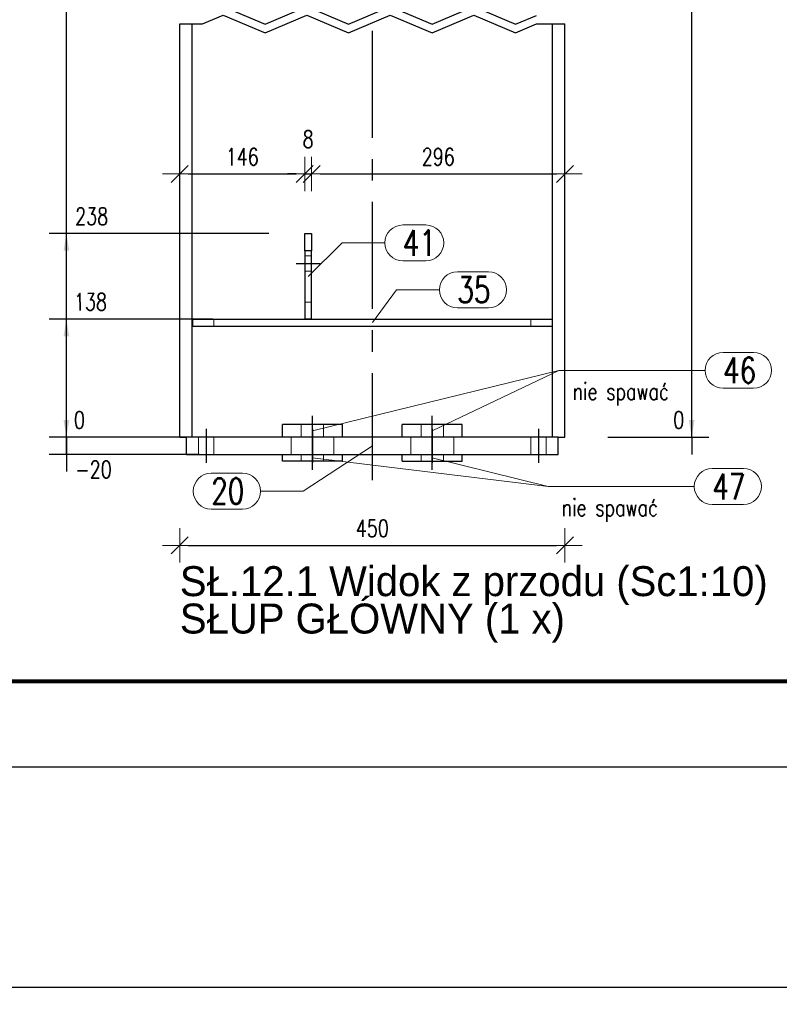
# Model space of a CAD drawing. Header units: millimetres. Extents: x 2097 to 3301, y 14853 to 15503.
# Tile 13 of 97: x 2500 to 2589, y 14853 to 14968. Entities that reach past the tile are written whole.
import ezdxf

# ---------------------------------------------------------------- set-up
doc = ezdxf.new("R2010")
doc.units = ezdxf.units.MM
doc.header["$LTSCALE"] = 10
doc.linetypes.add('HIDDEN', pattern=[0.375, 0.25, -0.125])
doc.linetypes.add('MITTE', pattern=[2, 1.25, -0.25, 0.25, -0.25])
doc.layers.get('Defpoints').update_dxf_attribs({"color": 1})
doc.layers.add('_FORMATKA', color=8, linetype='Continuous', plot=False)
for name, color, linetype, lineweight in [('_RAMKA', 7, 'Continuous', 35), ('PS_DIM', 4, 'Continuous', 13), ('PS_Hidden', 2, 'HIDDEN', 9), ('PS_Pos', 1, 'Continuous', 15), ('PS_SOLID', 7, 'Continuous', 30)]:
    doc.layers.add(name, color=color, linetype=linetype, lineweight=lineweight)
doc.layers.add('PS_MID', color=5, linetype='MITTE')
doc.layers.add('PS_SHAPE', color=3, linetype='Continuous')
doc.styles.add('simplex', font='simplex.shx', dxfattribs={"width": 0.75})
doc.dimstyles.new('1_10_GŁ_DS1-LS10', dxfattribs={"dimtxt": 2, "dimasz": 2, "dimexe": 2, "dimexo": 5, "dimgap": 1, "dimtad": 1, "dimjust": 4, "dimdec": 0, "dimlfac": 10, "dimtxsty": 'simplex', "dimblk1": 'NONE', "dimsah": 1, "dimcen": 2, "dimclrd": 256, "dimclre": 256, "dimclrt": 3, "dimadec": 1, "dimazin": 0, "dimtfac": 1, "dimtdec": 0, "dimtmove": 2, "dimatfit": 3, "dimfxl": 1, "dimarcsym": 0})
doc.dimstyles.new('1_10_PRZ', dxfattribs={"dimtxt": 2, "dimasz": 1, "dimexe": 2, "dimexo": 5, "dimgap": 1, "dimtad": 1, "dimdec": 0, "dimlfac": 10, "dimtxsty": 'simplex', "dimblk": 'dimznak', "dimcen": 2, "dimse1": 1, "dimse2": 1, "dimclrt": 3, "dimadec": 1, "dimazin": 0, "dimtfac": 1, "dimtdec": 0, "dimtix": 1, "dimtmove": 2, "dimatfit": 3, "dimldrblk": 'dim-grot', "dimfxl": 1, "dimarcsym": 0})

# ---------------------------------------------------------------- blocks, each defined once
blk = doc.blocks.new('dimznak')
at = {"color": 0}
for points in [[(0, 2), (0, -2)], [(-2, 0), (2, 0)]]:
    blk.add_lwpolyline(points, dxfattribs=at)
at = {"color": 2}
blk.add_lwpolyline([(1, 1), (-1, -1)], dxfattribs=at)
blk = doc.blocks.new('*D1262')
at = {"layer": 'Defpoints', "color": 0, "transparency": 16777216}
for p in [(2099.35, 14880.62), (3299.35, 14880.62), (3299.35, 14854.87)]:
    blk.add_point(p, dxfattribs=at)
at = {"layer": 'PS_DIM', "color": 0, "lineweight": -2, "transparency": 16777216}
blk.add_line((2100.35, 14854.87), (3298.35, 14854.87), dxfattribs=at)
at = {"layer": 'PS_DIM', "color": 0, "lineweight": -2, "transparency": 16777216, "rotation": 180}
blk.add_blockref('dimznak', (2099.35, 14854.87), dxfattribs=at)
at = {"layer": 'PS_DIM', "color": 0, "lineweight": -2, "transparency": 16777216}
blk.add_blockref('dimznak', (3299.35, 14854.87), dxfattribs=at)
at = {"layer": 'PS_DIM', "color": 3, "transparency": 16777216, "insert": (2699.35, 14856.87), "char_height": 2, "attachment_point": 5, "style": 'simplex'}
blk.add_mtext('12000', dxfattribs=at)
blk = doc.blocks.new('dim-grot')
blk.add_hatch(color=256).paths.add_polyline_path([(0, 0), (-2, 0.5), (-2, -0.5)])
blk.add_lwpolyline([(0, 0), (-2, 0.5), (-2, -0.5), (0, 0)])
blk = doc.blocks.new('*D250')
at = {"layer": 'Defpoints', "color": 0, "transparency": 16777216}
for p in [(2505.8, 14919.15), (2564.04, 14919.15), (2526.3, 14917.15)]:
    blk.add_point(p, dxfattribs=at)
at = {"layer": 'PS_DIM', "lineweight": -2, "transparency": 16777216}
for p, q in [((2505.8, 14921.15), (2505.8, 14923.15)), ((2559.04, 14919.15), (2503.8, 14919.15)), ((2505.8, 14917.15), (2505.8, 14919.15)), ((2521.3, 14917.15), (2503.8, 14917.15)), ((2505.8, 14917.15), (2505.8, 14915.15))]:
    blk.add_line(p, q, dxfattribs=at)
at = {"layer": 'PS_DIM', "transparency": 16777216}
blk.add_solid([(2505.47, 14921.15), (2506.14, 14921.15), (2505.8, 14919.15)], dxfattribs=at)
at = {"layer": 'PS_DIM', "color": 3, "transparency": 16777216, "insert": (2508.97, 14915.38), "char_height": 2, "attachment_point": 5, "rotation": 0.0573, "style": 'simplex'}
blk.add_mtext('-20', dxfattribs=at)
blk = doc.blocks.new('_None')
blk = doc.blocks.new('*D251')
at = {"layer": 'Defpoints', "color": 0, "transparency": 16777216}
for p in [(2505.8, 14919.15), (2526.3, 14919.15), (2564.04, 14919.15)]:
    blk.add_point(p, dxfattribs=at)
at = {"layer": 'PS_DIM', "lineweight": -2, "transparency": 16777216}
for p, q in [((2505.8, 14921.15), (2505.8, 14923.15)), ((2521.3, 14919.15), (2503.8, 14919.15)), ((2559.04, 14919.15), (2503.8, 14919.15)), ((2505.8, 14919.15), (2505.8, 14917.15))]:
    blk.add_line(p, q, dxfattribs=at)
at = {"layer": 'PS_DIM', "transparency": 16777216}
blk.add_solid([(2505.47, 14921.15), (2506.14, 14921.15), (2505.8, 14919.15)], dxfattribs=at)
at = {"layer": 'PS_DIM', "color": 3, "transparency": 16777216, "insert": (2507.32, 14921.17), "char_height": 2, "attachment_point": 5, "rotation": 0.0573, "style": 'simplex'}
blk.add_mtext('0', dxfattribs=at)
blk = doc.blocks.new('*D252')
at = {"layer": 'Defpoints', "color": 0, "transparency": 16777216}
for p in [(2505.8, 14932.95), (2527.89, 14932.95), (2564.04, 14919.15)]:
    blk.add_point(p, dxfattribs=at)
at = {"layer": 'PS_DIM', "lineweight": -2, "transparency": 16777216}
for p, q in [((2522.89, 14932.95), (2503.8, 14932.95)), ((2505.8, 14919.15), (2505.8, 14930.95)), ((2559.04, 14919.15), (2503.8, 14919.15))]:
    blk.add_line(p, q, dxfattribs=at)
at = {"layer": 'PS_DIM', "transparency": 16777216}
blk.add_solid([(2505.47, 14930.95), (2506.14, 14930.95), (2505.8, 14932.95)], dxfattribs=at)
at = {"layer": 'PS_DIM', "color": 3, "transparency": 16777216, "insert": (2508.61, 14934.97), "char_height": 2, "attachment_point": 5, "rotation": 0.0573, "style": 'simplex'}
blk.add_mtext('138', dxfattribs=at)
blk = doc.blocks.new('*D253')
at = {"layer": 'Defpoints', "color": 0, "transparency": 16777216}
for p in [(2505.8, 14942.95), (2534.44, 14942.95), (2564.04, 14919.15)]:
    blk.add_point(p, dxfattribs=at)
at = {"layer": 'PS_DIM', "lineweight": -2, "transparency": 16777216}
for p, q in [((2529.44, 14942.95), (2503.8, 14942.95)), ((2505.8, 14919.15), (2505.8, 14940.95)), ((2559.04, 14919.15), (2503.8, 14919.15))]:
    blk.add_line(p, q, dxfattribs=at)
at = {"layer": 'PS_DIM', "transparency": 16777216}
blk.add_solid([(2505.47, 14940.95), (2506.14, 14940.95), (2505.8, 14942.95)], dxfattribs=at)
at = {"layer": 'PS_DIM', "color": 3, "transparency": 16777216, "insert": (2508.75, 14944.97), "char_height": 2, "attachment_point": 5, "rotation": 0.0573, "style": 'simplex'}
blk.add_mtext('238', dxfattribs=at)
blk = doc.blocks.new('*D254')
at = {"layer": 'Defpoints', "color": 0, "transparency": 16777216}
for p in [(2505.8, 15007.95), (2535.93, 15007.95), (2564.04, 14919.15)]:
    blk.add_point(p, dxfattribs=at)
at = {"layer": 'PS_DIM', "lineweight": -2, "transparency": 16777216}
for p, q in [((2530.93, 15007.95), (2503.8, 15007.95)), ((2505.8, 14919.15), (2505.8, 15005.95)), ((2559.04, 14919.15), (2503.8, 14919.15))]:
    blk.add_line(p, q, dxfattribs=at)
at = {"layer": 'PS_DIM', "transparency": 16777216}
blk.add_solid([(2505.47, 15005.95), (2506.14, 15005.95), (2505.8, 15007.95)], dxfattribs=at)
at = {"layer": 'PS_DIM', "color": 3, "transparency": 16777216, "insert": (2509.47, 15006.02), "char_height": 2, "attachment_point": 5, "rotation": 0.0573, "style": 'simplex'}
blk.add_mtext('2723', dxfattribs=at)
blk = doc.blocks.new('*D255')
at = {"layer": 'Defpoints', "color": 0, "transparency": 16777216}
for p in [(2505.8, 15008.75), (2535.97, 15008.75), (2564.04, 14919.15)]:
    blk.add_point(p, dxfattribs=at)
at = {"layer": 'PS_DIM', "lineweight": -2, "transparency": 16777216}
for p, q in [((2530.97, 15008.75), (2503.8, 15008.75)), ((2505.8, 14919.15), (2505.8, 15006.75)), ((2559.04, 14919.15), (2503.8, 14919.15))]:
    blk.add_line(p, q, dxfattribs=at)
at = {"layer": 'PS_DIM', "transparency": 16777216}
blk.add_solid([(2505.47, 15006.75), (2506.14, 15006.75), (2505.8, 15008.75)], dxfattribs=at)
at = {"layer": 'PS_DIM', "color": 3, "transparency": 16777216, "insert": (2509.15, 15010.77), "char_height": 2, "attachment_point": 5, "rotation": 0.0573, "style": 'simplex'}
blk.add_mtext('2731', dxfattribs=at)
blk = doc.blocks.new('*D256')
at = {"layer": 'Defpoints', "color": 0, "transparency": 16777216}
for p in [(2505.8, 15023.75), (2534.44, 15023.75), (2564.04, 14919.15)]:
    blk.add_point(p, dxfattribs=at)
at = {"layer": 'PS_DIM', "lineweight": -2, "transparency": 16777216}
for p, q in [((2529.44, 15023.75), (2503.8, 15023.75)), ((2505.8, 14919.15), (2505.8, 15021.75)), ((2559.04, 14919.15), (2503.8, 14919.15))]:
    blk.add_line(p, q, dxfattribs=at)
at = {"layer": 'PS_DIM', "transparency": 16777216}
blk.add_solid([(2505.47, 15021.75), (2506.14, 15021.75), (2505.8, 15023.75)], dxfattribs=at)
at = {"layer": 'PS_DIM', "color": 3, "transparency": 16777216, "insert": (2509.15, 15025.77), "char_height": 2, "attachment_point": 5, "rotation": 0.0573, "style": 'simplex'}
blk.add_mtext('2881', dxfattribs=at)
blk = doc.blocks.new('*D257')
at = {"layer": 'Defpoints', "color": 0, "transparency": 16777216}
for p in [(2505.8, 15068.67), (2532.54, 15068.67), (2564.04, 14919.15)]:
    blk.add_point(p, dxfattribs=at)
at = {"layer": 'PS_DIM', "lineweight": -2, "transparency": 16777216}
for p, q in [((2527.54, 15068.67), (2503.8, 15068.67)), ((2505.8, 14919.15), (2505.8, 15066.67)), ((2559.04, 14919.15), (2503.8, 14919.15))]:
    blk.add_line(p, q, dxfattribs=at)
at = {"layer": 'PS_DIM', "transparency": 16777216}
blk.add_solid([(2505.47, 15066.67), (2506.14, 15066.67), (2505.8, 15068.67)], dxfattribs=at)
at = {"layer": 'PS_DIM', "color": 3, "transparency": 16777216, "insert": (2509.47, 15070.69), "char_height": 2, "attachment_point": 5, "rotation": 0.0573, "style": 'simplex'}
blk.add_mtext('3330', dxfattribs=at)
blk = doc.blocks.new('*D258')
at = {"layer": 'Defpoints', "color": 0, "transparency": 16777216}
for p in [(2505.8, 15154.25), (2526, 15154.25), (2564.04, 14919.15)]:
    blk.add_point(p, dxfattribs=at)
at = {"layer": 'PS_DIM', "lineweight": -2, "transparency": 16777216}
for p, q in [((2521, 15154.25), (2503.8, 15154.25)), ((2505.8, 14919.15), (2505.8, 15152.25)), ((2559.04, 14919.15), (2503.8, 14919.15))]:
    blk.add_line(p, q, dxfattribs=at)
at = {"layer": 'PS_DIM', "transparency": 16777216}
blk.add_solid([(2505.47, 15152.25), (2506.14, 15152.25), (2505.8, 15154.25)], dxfattribs=at)
at = {"layer": 'PS_DIM', "color": 3, "transparency": 16777216, "insert": (2509.29, 15152.36), "char_height": 2, "attachment_point": 5, "rotation": 0.0573, "style": 'simplex'}
blk.add_mtext('4186', dxfattribs=at)
blk = doc.blocks.new('*D259')
at = {"layer": 'Defpoints', "color": 0, "transparency": 16777216}
for p in [(2505.8, 15155.05), (2526.03, 15155.05), (2564.04, 14919.15)]:
    blk.add_point(p, dxfattribs=at)
at = {"layer": 'PS_DIM', "lineweight": -2, "transparency": 16777216}
for p, q in [((2521.03, 15155.05), (2503.8, 15155.05)), ((2505.8, 14919.15), (2505.8, 15153.05)), ((2559.04, 14919.15), (2503.8, 14919.15))]:
    blk.add_line(p, q, dxfattribs=at)
at = {"layer": 'PS_DIM', "transparency": 16777216}
blk.add_solid([(2505.47, 15153.05), (2506.14, 15153.05), (2505.8, 15155.05)], dxfattribs=at)
at = {"layer": 'PS_DIM', "color": 3, "transparency": 16777216, "insert": (2509.36, 15157.07), "char_height": 2, "attachment_point": 5, "rotation": 0.0573, "style": 'simplex'}
blk.add_mtext('4194', dxfattribs=at)
blk = doc.blocks.new('*D260')
at = {"layer": 'Defpoints', "color": 0, "transparency": 16777216}
for p in [(2505.8, 15178.18), (2519.04, 15178.18), (2564.04, 14919.15)]:
    blk.add_point(p, dxfattribs=at)
at = {"layer": 'PS_DIM', "lineweight": -2, "transparency": 16777216}
for p, q in [((2514.04, 15178.18), (2503.8, 15178.18)), ((2505.8, 14919.15), (2505.8, 15176.18)), ((2559.04, 14919.15), (2503.8, 14919.15))]:
    blk.add_line(p, q, dxfattribs=at)
at = {"layer": 'PS_DIM', "transparency": 16777216}
blk.add_solid([(2505.47, 15176.18), (2506.14, 15176.18), (2505.8, 15178.18)], dxfattribs=at)
at = {"layer": 'PS_DIM', "color": 3, "transparency": 16777216, "insert": (2509.47, 15176.39), "char_height": 2, "attachment_point": 5, "rotation": 0.0573, "style": 'simplex'}
blk.add_mtext('4425', dxfattribs=at)
blk = doc.blocks.new('*D261')
at = {"layer": 'Defpoints', "color": 0, "transparency": 16777216}
for p in [(2505.8, 15179), (2521.12, 15179), (2564.04, 14919.15)]:
    blk.add_point(p, dxfattribs=at)
at = {"layer": 'PS_DIM', "lineweight": -2, "transparency": 16777216}
for p, q in [((2516.12, 15179), (2503.8, 15179)), ((2505.8, 14919.15), (2505.8, 15177)), ((2559.04, 14919.15), (2503.8, 14919.15))]:
    blk.add_line(p, q, dxfattribs=at)
at = {"layer": 'PS_DIM', "transparency": 16777216}
blk.add_solid([(2505.47, 15177), (2506.14, 15177), (2505.8, 15179)], dxfattribs=at)
at = {"layer": 'PS_DIM', "color": 3, "transparency": 16777216, "insert": (2509.47, 15181.02), "char_height": 2, "attachment_point": 5, "rotation": 0.0573, "style": 'simplex'}
blk.add_mtext('4433', dxfattribs=at)
blk = doc.blocks.new('*D276')
at = {"layer": 'Defpoints', "color": 0, "transparency": 16777216}
for p in [(2533.64, 14949.93), (2519.04, 14945.76), (2533.64, 14942.95)]:
    blk.add_point(p, dxfattribs=at)
at = {"layer": 'PS_DIM', "color": 0, "lineweight": -2, "transparency": 16777216}
blk.add_line((2520.04, 14949.93), (2532.64, 14949.93), dxfattribs=at)
at = {"layer": 'PS_DIM', "color": 0, "lineweight": -2, "transparency": 16777216, "rotation": 180}
blk.add_blockref('dimznak', (2519.04, 14949.93), dxfattribs=at)
at = {"layer": 'PS_DIM', "color": 0, "lineweight": -2, "transparency": 16777216}
blk.add_blockref('dimznak', (2533.64, 14949.93), dxfattribs=at)
at = {"layer": 'PS_DIM', "color": 3, "transparency": 16777216, "insert": (2526.34, 14951.93), "char_height": 2, "attachment_point": 5, "style": 'simplex'}
blk.add_mtext('146', dxfattribs=at)
blk = doc.blocks.new('*D277')
at = {"layer": 'Defpoints', "color": 0, "transparency": 16777216}
for p in [(2534.44, 14949.93), (2533.64, 14942.95), (2534.44, 14942.95)]:
    blk.add_point(p, dxfattribs=at)
at = {"layer": 'PS_DIM', "color": 0, "lineweight": -2, "transparency": 16777216}
for p, q in [((2532.64, 14949.93), (2531.64, 14949.93)), ((2533.64, 14949.93), (2534.44, 14949.93)), ((2535.44, 14949.93), (2536.44, 14949.93))]:
    blk.add_line(p, q, dxfattribs=at)
blk.add_blockref('dimznak', (2533.64, 14949.93), dxfattribs=at)
at = {"layer": 'PS_DIM', "color": 0, "lineweight": -2, "transparency": 16777216, "rotation": 180}
blk.add_blockref('dimznak', (2534.44, 14949.93), dxfattribs=at)
at = {"layer": 'PS_DIM', "color": 3, "transparency": 16777216, "insert": (2534.04, 14953.99), "char_height": 2, "attachment_point": 5, "style": 'simplex'}
blk.add_mtext('8', dxfattribs=at)
blk = doc.blocks.new('*D278')
at = {"layer": 'Defpoints', "color": 0, "transparency": 16777216}
for p in [(2564.04, 14949.93), (2534.44, 14942.95), (2564.04, 14943.3)]:
    blk.add_point(p, dxfattribs=at)
at = {"layer": 'PS_DIM', "color": 0, "lineweight": -2, "transparency": 16777216}
blk.add_line((2535.44, 14949.93), (2563.04, 14949.93), dxfattribs=at)
at = {"layer": 'PS_DIM', "color": 0, "lineweight": -2, "transparency": 16777216, "rotation": 180}
blk.add_blockref('dimznak', (2534.44, 14949.93), dxfattribs=at)
at = {"layer": 'PS_DIM', "color": 0, "lineweight": -2, "transparency": 16777216}
blk.add_blockref('dimznak', (2564.04, 14949.93), dxfattribs=at)
at = {"layer": 'PS_DIM', "color": 3, "transparency": 16777216, "insert": (2549.24, 14951.93), "char_height": 2, "attachment_point": 5, "style": 'simplex'}
blk.add_mtext('296', dxfattribs=at)
blk = doc.blocks.new('*X307')
at = {"color": 0}
for s, p in [('SŁ.12.1 Widok z przodu (Sc1:10)', (2544.39, 14900.58)), ('SŁUP GŁÓWNY (1 x)', (2544.39, 14896.21))]:
    blk.add_text(s, height=3.5, dxfattribs=at).set_placement(p)
blk = doc.blocks.new('*D308')
at = {"layer": 'Defpoints', "color": 0, "transparency": 16777216}
for p in [(2519.04, 14922.89), (2564.04, 14922.89), (2564.04, 14906.51)]:
    blk.add_point(p, dxfattribs=at)
at = {"layer": 'PS_DIM', "color": 0, "lineweight": -2, "transparency": 16777216}
blk.add_line((2520.04, 14906.51), (2563.04, 14906.51), dxfattribs=at)
at = {"layer": 'PS_DIM', "color": 0, "lineweight": -2, "transparency": 16777216, "rotation": 180}
blk.add_blockref('dimznak', (2519.04, 14906.51), dxfattribs=at)
at = {"layer": 'PS_DIM', "color": 0, "lineweight": -2, "transparency": 16777216}
blk.add_blockref('dimznak', (2564.04, 14906.51), dxfattribs=at)
at = {"layer": 'PS_DIM', "color": 3, "transparency": 16777216, "insert": (2541.54, 14908.51), "char_height": 2, "attachment_point": 5, "style": 'simplex'}
blk.add_mtext('450', dxfattribs=at)
blk = doc.blocks.new('*D310')
at = {"layer": 'Defpoints', "color": 0, "transparency": 16777216}
for p in [(2564.04, 14919.15), (2564.04, 14919.15), (2578.85, 14919.15)]:
    blk.add_point(p, dxfattribs=at)
at = {"layer": 'PS_DIM', "lineweight": -2, "transparency": 16777216}
for p, q in [((2578.85, 14921.15), (2578.85, 14923.15)), ((2569.04, 14919.15), (2580.85, 14919.15)), ((2569.04, 14919.15), (2580.85, 14919.15)), ((2578.85, 14919.15), (2578.85, 14917.15)), ((2578.85, 14919.15), (2578.85, 14919.15))]:
    blk.add_line(p, q, dxfattribs=at)
at = {"layer": 'PS_DIM', "transparency": 16777216}
blk.add_solid([(2578.52, 14921.15), (2579.18, 14921.15), (2578.85, 14919.15)], dxfattribs=at)
at = {"layer": 'PS_DIM', "color": 3, "transparency": 16777216, "insert": (2577.33, 14921.17), "char_height": 2, "attachment_point": 5, "rotation": 0.0573, "style": 'simplex'}
blk.add_mtext('0', dxfattribs=at)
blk = doc.blocks.new('*D311')
at = {"layer": 'Defpoints', "color": 0, "transparency": 16777216}
for p in [(2564.04, 15009.45), (2578.85, 15009.45), (2564.04, 14919.15)]:
    blk.add_point(p, dxfattribs=at)
at = {"layer": 'PS_DIM', "lineweight": -2, "transparency": 16777216}
for p, q in [((2569.04, 15009.45), (2580.85, 15009.45)), ((2578.85, 14919.15), (2578.85, 15007.45)), ((2569.04, 14919.15), (2580.85, 14919.15))]:
    blk.add_line(p, q, dxfattribs=at)
at = {"layer": 'PS_DIM', "transparency": 16777216}
blk.add_solid([(2578.52, 15007.45), (2579.18, 15007.45), (2578.85, 15009.45)], dxfattribs=at)
at = {"layer": 'PS_DIM', "color": 3, "transparency": 16777216, "insert": (2575.19, 15011.47), "char_height": 2, "attachment_point": 5, "rotation": 0.0573, "style": 'simplex'}
blk.add_mtext('2738', dxfattribs=at)
blk = doc.blocks.new('*X680')
at = {"color": 1}
for p, q in [((2524.13, 14969.48), (2529, 14967.42)), ((2529, 14967.42), (2533.88, 14969.48)), ((2533.88, 14969.48), (2538.76, 14967.42)), ((2538.76, 14967.42), (2543.63, 14969.48)), ((2543.63, 14969.48), (2548.51, 14967.42)), ((2548.51, 14967.42), (2553.38, 14969.48)), ((2553.38, 14969.48), (2558.26, 14967.42)), ((2521.69, 14967.45), (2524.13, 14968.48)), ((2524.13, 14968.48), (2529, 14966.42)), ((2529, 14966.42), (2533.88, 14968.48)), ((2533.88, 14968.48), (2538.76, 14966.42)), ((2538.76, 14966.42), (2543.63, 14968.48)), ((2543.63, 14968.48), (2548.51, 14966.42)), ((2548.51, 14966.42), (2553.38, 14968.48)), ((2553.38, 14968.48), (2558.26, 14966.42)), ((2558.26, 14967.42), (2560.7, 14968.45)), ((2519.04, 14967.45), (2521.69, 14967.45)), ((2558.26, 14966.42), (2560.7, 14967.45)), ((2560.7, 14967.45), (2564.04, 14967.45))]:
    blk.add_line(p, q, dxfattribs=at)
at = {"layer": 'PS_Hidden', "color": 2, "linetype": 'HIDDEN'}
for p, q in [((2534.44, 14940.35), (2533.64, 14940.35)), ((2534.44, 14938.55), (2533.64, 14938.55)), ((2534.44, 14934.95), (2533.64, 14934.95)), ((2523.04, 14932.15), (2523.04, 14932.95)), ((2560.04, 14932.95), (2560.04, 14932.15)), ((2533.24, 14920.65), (2533.24, 14919.15)), ((2535.84, 14920.65), (2535.84, 14919.15)), ((2547.24, 14920.65), (2547.24, 14919.15)), ((2549.84, 14920.65), (2549.84, 14919.15)), ((2521.24, 14917.15), (2521.24, 14919.15)), ((2523.04, 14917.15), (2523.04, 14919.15)), ((2532.04, 14917.15), (2532.04, 14919.15)), ((2537.04, 14917.15), (2537.04, 14919.15)), ((2546.04, 14917.15), (2546.04, 14919.15)), ((2546.04, 14917.15), (2546.04, 14919.15)), ((2551.04, 14917.15), (2551.04, 14919.15)), ((2551.04, 14917.15), (2551.04, 14919.15)), ((2560.04, 14917.15), (2560.04, 14919.15)), ((2561.84, 14917.15), (2561.84, 14919.15)), ((2533.24, 14917.15), (2533.24, 14916.35)), ((2535.84, 14917.15), (2535.84, 14916.35)), ((2547.24, 14917.15), (2547.24, 14916.35)), ((2549.84, 14917.15), (2549.84, 14916.35))]:
    blk.add_line(p, q, dxfattribs=at)
at = {"layer": 'PS_MID', "color": 5, "linetype": 'MITTE'}
for p, q in [((2541.54, 14914.15), (2541.54, 14967.45)), ((2532.64, 14939.45), (2535.44, 14939.45)), ((2534.54, 14918.15), (2534.54, 14921.65)), ((2534.54, 14918.15), (2534.54, 14921.65)), ((2548.54, 14918.15), (2548.54, 14921.65)), ((2548.54, 14918.15), (2548.54, 14921.65)), ((2522.14, 14920.15), (2522.14, 14916.15)), ((2522.14, 14920.15), (2522.14, 14916.15)), ((2534.54, 14920.15), (2534.54, 14916.15)), ((2534.54, 14920.15), (2534.54, 14916.15)), ((2548.54, 14920.15), (2548.54, 14916.15)), ((2548.54, 14920.15), (2548.54, 14916.15)), ((2560.94, 14920.15), (2560.94, 14916.15)), ((2560.94, 14920.15), (2560.94, 14916.15)), ((2534.54, 14915.35), (2534.54, 14918.15)), ((2534.54, 14915.35), (2534.54, 14918.15)), ((2548.54, 14915.35), (2548.54, 14918.15)), ((2548.54, 14915.35), (2548.54, 14918.15))]:
    blk.add_line(p, q, dxfattribs=at)
at = {"layer": 'PS_SOLID', "color": 7, "linetype": 'Continuous'}
for p, q in [((2519.04, 14919.15), (2519.04, 14967.45)), ((2520.5, 14919.15), (2520.5, 14967.45)), ((2562.58, 14919.15), (2562.58, 14967.45)), ((2564.04, 14919.15), (2564.04, 14967.45)), ((2533.64, 14942.95), (2534.44, 14942.95)), ((2533.64, 14940.95), (2533.64, 14942.95)), ((2534.44, 14942.95), (2534.44, 14940.95)), ((2533.64, 14940.95), (2533.64, 14932.95)), ((2534.44, 14940.95), (2533.64, 14940.95)), ((2534.44, 14932.95), (2534.44, 14940.95)), ((2520.54, 14932.95), (2562.54, 14932.95)), ((2520.54, 14932.95), (2520.54, 14932.15)), ((2534.44, 14932.95), (2533.64, 14932.95)), ((2562.54, 14932.95), (2562.54, 14932.15)), ((2520.54, 14932.15), (2562.54, 14932.15)), ((2531.04, 14919.15), (2531.04, 14920.65)), ((2538.04, 14920.65), (2531.04, 14920.65)), ((2538.04, 14919.15), (2538.04, 14920.65)), ((2545.04, 14919.15), (2545.04, 14920.65)), ((2552.04, 14920.65), (2545.04, 14920.65)), ((2552.04, 14919.15), (2552.04, 14920.65)), ((2519.04, 14919.15), (2519.84, 14919.15)), ((2519.84, 14917.15), (2519.84, 14919.15)), ((2563.24, 14919.15), (2519.84, 14919.15)), ((2563.24, 14917.15), (2563.24, 14919.15)), ((2563.24, 14919.15), (2564.04, 14919.15)), ((2519.84, 14917.15), (2563.24, 14917.15)), ((2531.04, 14916.35), (2531.04, 14917.15)), ((2538.04, 14916.35), (2538.04, 14917.15)), ((2545.04, 14916.35), (2545.04, 14917.15)), ((2552.04, 14916.35), (2552.04, 14917.15)), ((2538.04, 14916.35), (2531.04, 14916.35)), ((2545.04, 14916.35), (2552.04, 14916.35))]:
    blk.add_line(p, q, dxfattribs=at)
blk = doc.blocks.new('*X685')
at = {"color": 1}
for p, q in [((2551.47, 14938.48), (2555.12, 14938.48)), ((2541.54, 14932.55), (2544.37, 14936.38)), ((2544.37, 14936.38), (2549.37, 14936.38)), ((2551.47, 14934.28), (2555.12, 14934.28))]:
    blk.add_line(p, q, dxfattribs=at)
for centre, start, end in [((2551.47, 14936.38), 90, 270), ((2555.12, 14936.38), 270, 90)]:
    blk.add_arc(centre, 2.1, start, end, dxfattribs=at)
at = {"color": 2, "style": 'simplex', "width": 0.75}
blk.add_text('35', height=3, dxfattribs=at).set_placement((2551.47, 14934.88))
blk = doc.blocks.new('*X686')
at = {"color": 1}
for p, q in [((2541.54, 14918.15), (2533.47, 14912.85)), ((2522.72, 14914.95), (2526.37, 14914.95)), ((2528.47, 14912.85), (2533.47, 14912.85)), ((2522.72, 14910.75), (2526.37, 14910.75))]:
    blk.add_line(p, q, dxfattribs=at)
for centre, start, end in [((2522.72, 14912.85), 90, 270), ((2526.37, 14912.85), 270, 90)]:
    blk.add_arc(centre, 2.1, start, end, dxfattribs=at)
at = {"color": 2, "style": 'simplex', "width": 0.75}
blk.add_text('20', height=3, dxfattribs=at).set_placement((2522.72, 14911.35))
blk = doc.blocks.new('*X687')
at = {"color": 1}
for p, q in [((2545.1, 14943.96), (2547.78, 14943.96)), ((2534.04, 14937.95), (2538, 14941.86)), ((2538, 14941.86), (2543, 14941.86)), ((2545.1, 14939.76), (2547.78, 14939.76))]:
    blk.add_line(p, q, dxfattribs=at)
for centre, start, end in [((2545.1, 14941.86), 90, 270), ((2547.78, 14941.86), 270, 90)]:
    blk.add_arc(centre, 2.1, start, end, dxfattribs=at)
at = {"color": 2, "style": 'simplex', "width": 0.75}
blk.add_text('41', height=3, dxfattribs=at).set_placement((2545.1, 14940.36))
blk = doc.blocks.new('*X813')
at = {"color": 1}
for p, q in [((2582.52, 14929.07), (2586.06, 14929.07)), ((2548.54, 14919.9), (2563.34, 14926.97)), ((2563.34, 14926.97), (2580.42, 14926.97)), ((2582.52, 14924.87), (2586.06, 14924.87))]:
    blk.add_line(p, q, dxfattribs=at)
for centre, start, end in [((2582.52, 14926.97), 90, 270), ((2586.06, 14926.97), 270, 90)]:
    blk.add_arc(centre, 2.1, start, end, dxfattribs=at)
at = {"color": 2, "style": 'simplex', "width": 0.75}
blk.add_text('46', height=3, dxfattribs=at).set_placement((2582.52, 14925.47))
at = {"color": 3, "style": 'simplex', "width": 0.75}
blk.add_text('nie spawać', height=2, dxfattribs=at).set_placement((2564.94, 14923.51))
blk = doc.blocks.new('*X814')
at = {"color": 1}
for p, q in [((2548.54, 14916.75), (2562.06, 14913.39)), ((2581.25, 14915.49), (2584.89, 14915.49)), ((2562.06, 14913.39), (2579.15, 14913.39)), ((2581.25, 14911.29), (2584.89, 14911.29))]:
    blk.add_line(p, q, dxfattribs=at)
for centre, start, end in [((2581.25, 14913.39), 90, 270), ((2584.89, 14913.39), 270, 90)]:
    blk.add_arc(centre, 2.1, start, end, dxfattribs=at)
at = {"color": 2, "style": 'simplex', "width": 0.75}
blk.add_text('47', height=3, dxfattribs=at).set_placement((2581.25, 14911.89))
at = {"color": 3, "style": 'simplex', "width": 0.75}
blk.add_text('nie spawać', height=2, dxfattribs=at).set_placement((2563.66, 14909.93))
blk = doc.blocks.new('*X815')
at = {"color": 1}
for p, q in [((2548.54, 14916.75), (2562.06, 14913.39)), ((2581.25, 14915.49), (2584.89, 14915.49)), ((2562.06, 14913.39), (2579.15, 14913.39)), ((2581.25, 14911.29), (2584.89, 14911.29))]:
    blk.add_line(p, q, dxfattribs=at)
for centre, start, end in [((2581.25, 14913.39), 90, 270), ((2584.89, 14913.39), 270, 90)]:
    blk.add_arc(centre, 2.1, start, end, dxfattribs=at)
at = {"color": 2, "style": 'simplex', "width": 0.75}
blk.add_text('47', height=3, dxfattribs=at).set_placement((2581.25, 14911.89))
at = {"color": 3, "style": 'simplex', "width": 0.75}
blk.add_text('nie spawać', height=2, dxfattribs=at).set_placement((2563.66, 14909.93))
blk = doc.blocks.new('*X816')
at = {"color": 1}
for p, q in [((2582.52, 14929.07), (2586.06, 14929.07)), ((2548.54, 14919.9), (2563.34, 14926.97)), ((2563.34, 14926.97), (2580.42, 14926.97)), ((2582.52, 14924.87), (2586.06, 14924.87))]:
    blk.add_line(p, q, dxfattribs=at)
for centre, start, end in [((2582.52, 14926.97), 90, 270), ((2586.06, 14926.97), 270, 90)]:
    blk.add_arc(centre, 2.1, start, end, dxfattribs=at)
at = {"color": 2, "style": 'simplex', "width": 0.75}
blk.add_text('46', height=3, dxfattribs=at).set_placement((2582.52, 14925.47))
at = {"color": 3, "style": 'simplex', "width": 0.75}
blk.add_text('nie spawać', height=2, dxfattribs=at).set_placement((2564.94, 14923.51))
blk = doc.blocks.new('*X817')
at = {"color": 1}
for p, q in [((2582.52, 14929.07), (2586.06, 14929.07)), ((2534.54, 14919.9), (2563.34, 14926.97)), ((2563.34, 14926.97), (2580.42, 14926.97)), ((2582.52, 14924.87), (2586.06, 14924.87))]:
    blk.add_line(p, q, dxfattribs=at)
for centre, start, end in [((2582.52, 14926.97), 90, 270), ((2586.06, 14926.97), 270, 90)]:
    blk.add_arc(centre, 2.1, start, end, dxfattribs=at)
at = {"color": 2, "style": 'simplex', "width": 0.75}
blk.add_text('46', height=3, dxfattribs=at).set_placement((2582.52, 14925.47))
at = {"color": 3, "style": 'simplex', "width": 0.75}
blk.add_text('nie spawać', height=2, dxfattribs=at).set_placement((2564.94, 14923.51))
blk = doc.blocks.new('*X818')
at = {"color": 1}
for p, q in [((2534.54, 14916.75), (2562.06, 14913.39)), ((2581.25, 14915.49), (2584.89, 14915.49)), ((2562.06, 14913.39), (2579.15, 14913.39)), ((2581.25, 14911.29), (2584.89, 14911.29))]:
    blk.add_line(p, q, dxfattribs=at)
for centre, start, end in [((2581.25, 14913.39), 90, 270), ((2584.89, 14913.39), 270, 90)]:
    blk.add_arc(centre, 2.1, start, end, dxfattribs=at)
at = {"color": 2, "style": 'simplex', "width": 0.75}
blk.add_text('47', height=3, dxfattribs=at).set_placement((2581.25, 14911.89))
at = {"color": 3, "style": 'simplex', "width": 0.75}
blk.add_text('nie spawać', height=2, dxfattribs=at).set_placement((2563.66, 14909.93))
blk = doc.blocks.new('*X819')
at = {"color": 1}
for p, q in [((2534.54, 14916.75), (2562.06, 14913.39)), ((2581.25, 14915.49), (2584.89, 14915.49)), ((2562.06, 14913.39), (2579.15, 14913.39)), ((2581.25, 14911.29), (2584.89, 14911.29))]:
    blk.add_line(p, q, dxfattribs=at)
for centre, start, end in [((2581.25, 14913.39), 90, 270), ((2584.89, 14913.39), 270, 90)]:
    blk.add_arc(centre, 2.1, start, end, dxfattribs=at)
at = {"color": 2, "style": 'simplex', "width": 0.75}
blk.add_text('47', height=3, dxfattribs=at).set_placement((2581.25, 14911.89))
at = {"color": 3, "style": 'simplex', "width": 0.75}
blk.add_text('nie spawać', height=2, dxfattribs=at).set_placement((2563.66, 14909.93))
blk = doc.blocks.new('*X820')
at = {"color": 1}
for p, q in [((2582.52, 14929.07), (2586.06, 14929.07)), ((2534.54, 14919.9), (2563.34, 14926.97)), ((2563.34, 14926.97), (2580.42, 14926.97)), ((2582.52, 14924.87), (2586.06, 14924.87))]:
    blk.add_line(p, q, dxfattribs=at)
for centre, start, end in [((2582.52, 14926.97), 90, 270), ((2586.06, 14926.97), 270, 90)]:
    blk.add_arc(centre, 2.1, start, end, dxfattribs=at)
at = {"color": 2, "style": 'simplex', "width": 0.75}
blk.add_text('46', height=3, dxfattribs=at).set_placement((2582.52, 14925.47))
at = {"color": 3, "style": 'simplex', "width": 0.75}
blk.add_text('nie spawać', height=2, dxfattribs=at).set_placement((2564.94, 14923.51))

msp = doc.modelspace()

# ---------------------------------------------------------------- linework, layer by layer
at = {"layer": '_FORMATKA', "lineweight": -3}
msp.add_lwpolyline([(2099.35, 14880.62), (3299.35, 14880.62), (3299.35, 15474.62), (2099.35, 15474.62)], close=True, dxfattribs=at)
at = {"layer": '_RAMKA', "lineweight": -3, "const_width": 0.5}
msp.add_lwpolyline([(2129.35, 14890.62), (3289.35, 14890.62), (3289.35, 15464.62), (2129.35, 15464.62)], close=True, dxfattribs=at)

# ---------------------------------------------------------------- block references
msp.add_blockref('*X307', (-25.34, 0))
at = {"layer": 'PS_Pos'}
for name in ['*X687', '*X685', '*X817', '*X820', '*X813', '*X816', '*X686', '*X818', '*X819', '*X814', '*X815']:
    msp.add_blockref(name, (0, 0), dxfattribs=at)
at = {"layer": 'PS_SHAPE', "color": 3}
msp.add_blockref('*X680', (0, 0), dxfattribs=at)

# ---------------------------------------------------------------- dimensions: what is measured, and where the dimension line sits
at = {"layer": 'PS_DIM'}
for base, p1, p2, text, picture, middle in [((2505.8, 15179), (2564.04, 14919.15), (2521.12, 15179), '4433', '*D261', (2509.47, 15181.02)), ((2505.8, 15178.18), (2564.04, 14919.15), (2519.04, 15178.18), '4425', '*D260', (2509.47, 15176.39)), ((2505.8, 15155.05), (2564.04, 14919.15), (2526.03, 15155.05), '4194', '*D259', (2509.36, 15157.07)), ((2505.8, 15154.25), (2564.04, 14919.15), (2526, 15154.25), '4186', '*D258', (2509.29, 15152.36)), ((2505.8, 15068.67), (2564.04, 14919.15), (2532.54, 15068.67), '3330', '*D257', (2509.47, 15070.69)), ((2505.8, 15023.75), (2564.04, 14919.15), (2534.44, 15023.75), '2881', '*D256', (2509.15, 15025.77)), ((2578.85, 15009.45), (2564.04, 14919.15), (2564.04, 15009.45), '2738', '*D311', (2575.19, 15011.47)), ((2505.8, 15008.75), (2564.04, 14919.15), (2535.97, 15008.75), '2731', '*D255', (2509.15, 15010.77)), ((2505.8, 15007.95), (2564.04, 14919.15), (2535.93, 15007.95), '2723', '*D254', (2509.47, 15006.02)), ((2505.8, 14919.15), (2526.3, 14917.15), (2564.04, 14919.15), '-20', '*D250', (2508.97, 14915.38)), ((2505.8, 14919.15), (2526.3, 14919.15), (2564.04, 14919.15), '0', '*D251', (2507.32, 14921.17))]:
    dim = msp.add_linear_dim(base=base, p1=p1, p2=p2, angle=90, text=text, dimstyle='1_10_GŁ_DS1-LS10', dxfattribs=at)
    dim.commit()
    dim.dimension.update_dxf_attribs({"geometry": picture, "text_midpoint": middle, "dimtype": 128, "text_rotation": 0.0573})
dim = msp.add_linear_dim(base=(2534.44, 14949.93), p1=(2533.64, 14942.95), p2=(2534.44, 14942.95), dimstyle='1_10_PRZ', dxfattribs=at)
dim.commit()
dim.dimension.update_dxf_attribs({"geometry": '*D277', "text_midpoint": (2534.04, 14953.99), "dimtype": 128})
for base, p1, p2, picture, middle in [((2533.64, 14949.93), (2519.04, 14945.76), (2533.64, 14942.95), '*D276', (2526.34, 14951.93)), ((2564.04, 14949.93), (2534.44, 14942.95), (2564.04, 14943.3), '*D278', (2549.24, 14951.93)), ((2564.04, 14906.51), (2519.04, 14922.89), (2564.04, 14922.89), '*D308', (2541.54, 14908.51)), ((3299.35, 14854.87), (2099.35, 14880.62), (3299.35, 14880.62), '*D1262', (2699.35, 14856.87))]:
    dim = msp.add_linear_dim(base=base, p1=p1, p2=p2, dimstyle='1_10_PRZ', dxfattribs=at)
    dim.commit()
    dim.dimension.update_dxf_attribs({"geometry": picture, "text_midpoint": middle})
for base, p1, p2, picture, middle in [((2505.8, 14942.95), (2564.04, 14919.15), (2534.44, 14942.95), '*D253', (2508.75, 14944.97)), ((2505.8, 14932.95), (2564.04, 14919.15), (2527.89, 14932.95), '*D252', (2508.61, 14934.97)), ((2578.8501, 14919.1531), (2564.0418, 14919.153), (2564.0418, 14919.1531), '*D310', (2577.3301, 14921.1731))]:
    dim = msp.add_linear_dim(base=base, p1=p1, p2=p2, angle=90, dimstyle='1_10_GŁ_DS1-LS10', dxfattribs=at)
    dim.commit()
    dim.dimension.update_dxf_attribs({"geometry": picture, "text_midpoint": middle, "dimtype": 128, "text_rotation": 0.0573})

doc.saveas('drawing.dxf')
